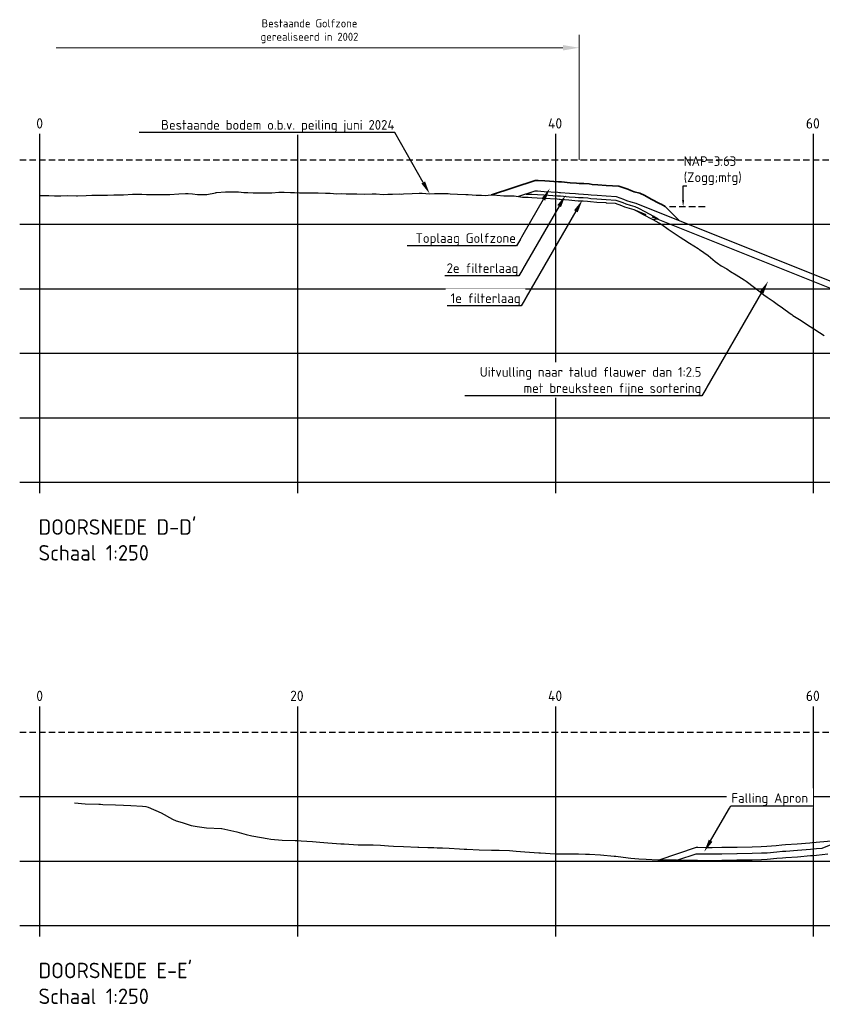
# Model space of a CAD drawing. Header units: metres. Extents: x 52809 to 58512, y 375258 to 377043.
# Tile 6 of 10: x 55645 to 55707, y 376815 to 376891. Entities that reach past the tile are written whole.
import ezdxf
from ezdxf import colors
from ezdxf.entities.mleader import LeaderData, LeaderLine
from ezdxf.math import Vec2, Vec3

# ---------------------------------------------------------------- set-up
doc = ezdxf.new("R2010")
doc.units = ezdxf.units.M
for name, pattern in [('ACAD_ISO08W100', [36, 24, -3, 6, -3]), ('DASHED', [0.75, 0.5, -0.25]), ('DASHED2', [0.375, 0.25, -0.125])]:
    doc.linetypes.add(name, pattern=pattern)
for name, color, linetype in [('B-WA-OB-LWS-2Hs-G', 140, 'DASHED'), ('B-WA-OB-NAP-G', 160, 'DASHED2'), ('B-WA-OG-TOPOGRAFIE-G', 7, 'Continuous'), ('N-WA-OB-ONTWERP- UITVULLING-G', 140, 'Continuous'), ('NAP', 10, 'ACAD_ISO08W100'), ('text', 7, 'Continuous')]:
    doc.layers.add(name, color=color, linetype=linetype)
for name, color, linetype, lineweight in [('B-WA-OB-ONTWERP-G', 92, 'Continuous', 25), ('N-CO-AM-T25', 7, 'Continuous', 25), ('N-WA-OB-BODEM-G', 252, 'Continuous', 35), ('N-WA-OB-BREUKSTEEN-G', 5, 'Continuous', 35), ('N-XX-AL-LANGSPROFIEL-T35', 7, 'Continuous', 35)]:
    doc.layers.add(name, color=color, linetype=linetype, lineweight=lineweight)
doc.styles.add('NLCS-ISO', font='NLCS-ISO.ttf')
doc.styles.get("Standard").update_dxf_attribs({"font": 'NLCS-ISO.ttf'})

msp = doc.modelspace()

# ---------------------------------------------------------------- linework, layer by layer
at = {"linetype": 'Continuous', "lineweight": 18}
for p, q in [((55688.056, 376880.4468), (55688.056, 376890.1315)), ((55647.4933, 376889.1315), (55686.806, 376889.1315))]:
    msp.add_line(p, q, dxfattribs=at)
msp.add_solid([(55686.806, 376889.3399), (55686.806, 376888.9232), (55688.056, 376889.1315)])
at = {"layer": 'B-WA-OB-LWS-2Hs-G', "flags": 128}
msp.add_lwpolyline([(55695.0715, 376876.8168), (55697.9327, 376876.8168)], dxfattribs=at)
at = {"layer": 'B-WA-OB-NAP-G', "ltscale": 2}
for points in [[(55644.6755, 376880.4468), (55770.7433, 376880.4468)], [(55644.6755, 376836.0582), (55770.7433, 376836.0582)]]:
    msp.add_lwpolyline(points, dxfattribs=at)
at = {"layer": 'B-WA-OB-ONTWERP-G', "flags": 128}
for points in [[(55726.2646, 376863.5357), (55692.4914, 376877.045), (55692.0857, 376877.1603), (55691.7672, 376877.2734), (55691.5275, 376877.3751), (55690.9641, 376877.5676), (55690.1581, 376877.6191), (55690.154, 376877.6189), (55689.462, 376877.6646), (55688.9868, 376877.7026), (55688.7568, 376877.7343), (55688.3933, 376877.7592), (55688.018, 376877.768), (55687.7697, 376877.7946), (55687.3057, 376877.8288), (55686.6231, 376877.8886), (55686.5457, 376877.8928), (55686.3984, 376877.902), (55685.3398, 376877.9679), (55684.8322, 376877.9995), (55684.6218, 376878.009), (55683.3622, 376877.5892)], [(55695.7045, 376826.1523), (55697.1433, 376826.6319), (55697.2493, 376826.6301), (55697.9517, 376826.6205), (55698.3862, 376826.6182), (55699.1272, 376826.6338), (55700.2888, 376826.6483), (55700.3026, 376826.6485), (55700.325, 376826.6488), (55701.4781, 376826.6707), (55702.1914, 376826.6903), (55702.6536, 376826.7079), (55703.4006, 376826.7808), (55703.829, 376826.8226), (55704.094, 376826.8372), (55705.0045, 376826.9017), (55705.9966, 376826.9888), (55706.1799, 376827.0049), (55706.4763, 376827.031), (55706.9055, 376827.0715), (55723.6261, 376833.7597)], [(55694.2588, 376826.1675), (55697.1518, 376827.1319), (55697.257, 376827.1301), (55697.9565, 376827.1205), (55698.3823, 376827.1182), (55699.1188, 376827.1337), (55700.2826, 376827.1483), (55700.2964, 376827.1484), (55700.3171, 376827.1487), (55701.4665, 376827.1706), (55702.175, 376827.1901), (55702.6197, 376827.207), (55703.3521, 376827.2785), (55703.791, 376827.3213), (55704.0626, 376827.3362), (55704.9649, 376827.4001), (55705.9529, 376827.4869), (55706.1362, 376827.503), (55706.4309, 376827.5289), (55707.3147, 376827.6123), (55707.8662, 376827.6502), (55708.4443, 376827.687)]]:
    msp.add_lwpolyline(points, dxfattribs=at)
at = {"layer": 'B-WA-OG-TOPOGRAFIE-G', "color": 255, "linetype": 'Continuous', "lineweight": -3, "ltscale": 0.5}
msp.add_lwpolyline([(55683.9641, 376877.7898), (55684.1114, 376877.7859), (55684.3984, 376877.7689), (55684.8187, 376877.7498), (55685.3243, 376877.7183), (55686.3828, 376877.6524), (55686.5312, 376877.6432), (55686.6054, 376877.6392), (55687.2856, 376877.5796), (55687.7472, 376877.5455), (55688.0018, 376877.5183), (55688.3818, 376877.5094), (55688.7312, 376877.4855), (55688.9598, 376877.454), (55689.4438, 376877.4153), (55690.1511, 376877.3686), (55690.1554, 376877.3688), (55690.9149, 376877.3202), (55691.4381, 376877.1415), (55691.6764, 376877.0403), (55692.0105, 376876.9217), (55692.3915, 376876.8164), (55692.669, 376876.6896), (55693.1435, 376876.4295), (55693.8256, 376876.0746), (55693.8572, 376876.0608), (55693.8878, 376876.0437), (55694.1934, 376875.8696), (55693.8235, 376875.7926)], dxfattribs=at)
at = {"layer": 'N-WA-OB-BODEM-G', "linetype": 'Continuous', "lineweight": -3, "ltscale": 0.5}
for points in [[(55646.2433, 376877.6862), (55646.6525, 376877.6813), (55646.9434, 376877.6706), (55647.3728, 376877.6607), (55647.6635, 376877.6459), (55647.8605, 376877.655), (55648.3835, 376877.6791), (55649.0685, 376877.6441), (55649.1035, 376877.6429), (55649.1553, 376877.6447), (55649.8236, 376877.6831), (55650.2765, 376877.6902), (55650.5436, 376877.7099), (55650.9378, 376877.7061), (55651.2637, 376877.7103), (55651.4845, 376877.71), (55651.9837, 376877.7136), (55652.6925, 376877.7187), (55652.7037, 376877.7186), (55652.7203, 376877.7198), (55653.4238, 376877.7758), (55653.9005, 376877.774), (55654.1438, 376877.767), (55654.5028, 376877.7618), (55654.8638, 376877.7565), (55655.1085, 376877.7631), (55655.5839, 376877.7562), (55656.2853, 376877.7461), (55656.3039, 376877.7452), (55656.3165, 376877.7463), (55657.0239, 376877.793), (55657.5245, 376877.819), (55657.744, 376877.8214), (55658.0678, 376877.7934), (55658.464, 376877.7479), (55658.7326, 376877.7433), (55659.1841, 376877.7541), (55659.8503, 376877.8904), (55659.9041, 376877.9011), (55659.9406, 376877.9058), (55660.6241, 376877.9661), (55661.1486, 376877.9686), (55661.3442, 376877.9598), (55661.6328, 376877.9508), (55662.0642, 376877.9109), (55662.3566, 376877.9081), (55662.7842, 376877.8829), (55663.4153, 376877.8807), (55663.5043, 376877.8759), (55663.5646, 376877.8785), (55664.2243, 376877.8742), (55664.7726, 376877.924), (55664.9443, 376877.9268), (55665.1978, 376877.938), (55665.6644, 376877.8957), (55665.9806, 376877.8978), (55666.3844, 376877.8838), (55666.9803, 376877.8796), (55667.1045, 376877.8745), (55667.1886, 376877.8816), (55667.8245, 376877.8721), (55668.3966, 376877.8635), (55668.5445, 376877.8601), (55668.7628, 376877.849), (55669.2646, 376877.8149), (55669.6046, 376877.8202), (55669.9846, 376877.8135), (55670.5453, 376877.8113), (55670.7046, 376877.8009), (55670.8126, 376877.8013), (55671.4247, 376877.7683), (55672.0206, 376877.8023), (55672.1447, 376877.8033), (55672.3278, 376877.7996), (55672.8647, 376877.7615), (55673.2286, 376877.7711), (55673.5848, 376877.7658), (55674.1103, 376877.7944), (55674.3048, 376877.781), (55674.4367, 376877.7921), (55675.1229, 376877.8325), (55675.6447, 376877.848), (55675.7449, 376877.8501), (55675.8928, 376877.8471), (55676.4649, 376877.813), (55676.8527, 376877.833), (55677.185, 376877.8226), (55677.6753, 376877.8277), (55677.905, 376877.8172), (55678.0607, 376877.8144), (55678.625, 376877.7763), (55679.2687, 376877.7506), (55679.3451, 376877.747), (55679.4578, 376877.7447), (55680.0651, 376877.7085), (55680.4767, 376877.7011), (55680.7851, 376877.6828), (55681.2403, 376877.719), (55681.5052, 376877.7133), (55681.6847, 376877.7045), (55682.2252, 376877.6511), (55682.8927, 376877.65), (55682.9453, 376877.6447), (55683.0228, 376877.6358), (55683.6653, 376877.5475), (55684.1007, 376877.5361), (55684.3853, 376877.5192), (55684.8053, 376877.5002), (55685.3087, 376877.4688), (55686.3673, 376877.4029), (55686.5167, 376877.3936), (55686.5878, 376877.3898), (55687.2655, 376877.3304), (55687.7247, 376877.2965), (55687.9855, 376877.2686), (55688.3703, 376877.2596), (55688.7055, 376877.2367), (55688.9327, 376877.2053), (55689.4256, 376877.166), (55690.1408, 376877.1187), (55690.1456, 376877.1181), (55690.1528, 376877.1184), (55690.8657, 376877.0729), (55691.3488, 376876.9078), (55691.5857, 376876.8073), (55691.9353, 376876.6831), (55692.3057, 376876.5807), (55692.5568, 376876.466), (55693.0258, 376876.209), (55693.7178, 376875.8489), (55693.7458, 376875.8367), (55693.7648, 376875.826), (55694.4658, 376875.4268), (55694.9728, 376875.0678), (55695.1859, 376874.9133), (55695.5003, 376874.7029), (55695.9059, 376874.4541), (55696.1808, 376874.2627), (55696.6259, 376873.9674), (55697.2828, 376873.559), (55697.346, 376873.5207), (55697.3888, 376873.4889), (55698.066, 376873.0132), (55698.5968, 376872.5593), (55698.7861, 376872.4209), (55699.0653, 376872.2323), (55699.5061, 376871.9939), (55699.8048, 376871.7743), (55700.2261, 376871.5168), (55700.8478, 376871.1283), (55700.9462, 376871.0762), (55701.0128, 376871.0215), (55701.6662, 376870.5444), (55702.2208, 376870.1009), (55702.3862, 376869.9809), (55702.6303, 376869.8006), (55703.1063, 376869.4702), (55703.4288, 376869.2373), (55703.8263, 376868.957), (55704.4128, 376868.5188), (55704.5463, 376868.4341), (55704.6368, 376868.3779), (55705.2664, 376867.9713), (55705.8448, 376867.6058), (55705.9864, 376867.5234), (55706.1953, 376867.3931), (55706.7065, 376867.0513), (55707.0529, 376866.8148)], [(55648.9188, 376830.5824), (55649.758, 376830.5138), (55650.8214, 376830.472), (55650.9334, 376830.467), (55651.1145, 376830.4605), (55652.1089, 376830.4344), (55652.724, 376830.4025), (55653.2844, 376830.3852), (55654.1902, 376830.3111), (55654.4598, 376830.2935), (55654.6266, 376830.2414), (55655.6353, 376829.7991), (55656.5292, 376829.316), (55656.8107, 376829.1845), (55657.2658, 376829.0495), (55657.9862, 376828.8216), (55658.4318, 376828.7451), (55659.1616, 376828.6505), (55660.3344, 376828.5983), (55660.3371, 376828.5981), (55660.3415, 376828.5971), (55661.5126, 376828.3248), (55662.237, 376828.1318), (55662.688, 376828.0116), (55663.4171, 376827.8855), (55663.8635, 376827.804), (55664.1396, 376827.7724), (55665.0389, 376827.6929), (55666.0422, 376827.6555), (55666.2144, 376827.6464), (55666.4928, 376827.634), (55667.3898, 376827.5882), (55667.9448, 376827.5363), (55668.5653, 376827.4717), (55669.5684, 376827.4099), (55669.7408, 376827.3999), (55669.8473, 376827.3909), (55670.9162, 376827.335), (55671.7499, 376827.334), (55672.0917, 376827.3192), (55672.6441, 376827.2953), (55673.2671, 376827.2582), (55673.6525, 376827.232), (55674.4426, 376827.1823), (55675.5551, 376827.1503), (55675.594, 376827.149), (55675.618, 376827.1479), (55676.3206, 376827.1203), (55676.7935, 376827.1082), (55677.0472, 376827.0996), (55677.4577, 376827.0799), (55677.969, 376827.0528), (55678.7954, 376827.016), (55679.1444, 376826.9993), (55679.3603, 376826.989), (55680.3199, 376826.9482), (55681.2629, 376826.9161), (55681.4953, 376826.907), (55681.8711, 376826.8986), (55682.6708, 376826.873), (55683.1655, 376826.8361), (55683.8462, 376826.771), (55684.9467, 376826.7033), (55685.0217, 376826.6982), (55685.0681, 376826.6946), (55686.1972, 376826.626), (55686.9707, 376826.625), (55687.3726, 376826.6309), (55688.0224, 376826.6182), (55688.5481, 376826.6114), (55688.8733, 376826.5933), (55689.7235, 376826.5371), (55690.7759, 376826.4497), (55690.899, 376826.435), (55691.098, 376826.4111), (55692.0744, 376826.2941), (55692.6785, 376826.2474), (55693.2499, 376826.2032), (55694.1737, 376826.171), (55694.4254, 376826.1606), (55694.581, 376826.1569), (55695.6008, 376826.1536), (55696.4836, 376826.1432), (55696.7763, 376826.1382), (55697.2493, 376826.1301), (55697.9517, 376826.1205), (55698.3862, 376826.1182), (55699.1272, 376826.1338), (55700.2888, 376826.1483), (55700.3026, 376826.1485), (55700.325, 376826.1488), (55701.4781, 376826.1707), (55702.1914, 376826.1903), (55702.6536, 376826.2079), (55703.4006, 376826.2808), (55703.829, 376826.3226), (55704.094, 376826.3372), (55705.0045, 376826.4017), (55705.9966, 376826.4888), (55706.1799, 376826.5049), (55706.4763, 376826.531), (55707.3554, 376826.6139)]]:
    msp.add_lwpolyline(points, dxfattribs=at)
at = {"layer": 'N-WA-OB-BREUKSTEEN-G', "color": 160, "linetype": 'Continuous', "lineweight": 35, "ltscale": 2, "flags": 128}
msp.add_lwpolyline([(55695.8468, 376875.7028), (55694.7328, 376876.8168), (55694.4242, 376876.9926), (55694.343, 376877.0381), (55694.2956, 376877.0588), (55693.6571, 376877.391), (55693.1581, 376877.6645), (55692.7657, 376877.8438), (55692.3385, 376877.9619), (55692.0721, 376878.0565), (55691.8278, 376878.1602), (55691.1296, 376878.3987), (55690.167, 376878.4603), (55690.1638, 376878.4601), (55689.5231, 376878.5024), (55689.0777, 376878.538), (55688.8429, 376878.5704), (55688.4318, 376878.5985), (55688.0726, 376878.607), (55687.8452, 376878.6313), (55687.3733, 376878.6661), (55686.6824, 376878.7266), (55686.5945, 376878.7314), (55686.4506, 376878.7403), (55685.392, 376878.8062), (55684.8773, 376878.8383), (55684.6599, 376878.8482), (55681.2706, 376877.7184)], dxfattribs=at)
at = {"layer": 'N-WA-OB-ONTWERP- UITVULLING-G', "linetype": 'DASHED2', "ltscale": 4, "flags": 128}
msp.add_lwpolyline([(55692.3057, 376876.5807), (55694.173, 376875.8338)], dxfattribs=at)
at = {"layer": 'N-WA-OB-ONTWERP- UITVULLING-G', "flags": 128}
msp.add_lwpolyline([(55694.173, 376875.8338), (55726.2202, 376863.015)], dxfattribs=at)
at = {"layer": 'NAP', "color": 8, "linetype": 'ByBlock'}
for p, q in [((55646.2433, 376854.6033), (55646.2433, 376882.4468)), ((55666.2433, 376854.6033), (55666.2433, 376882.4468)), ((55686.2433, 376854.6033), (55686.2433, 376882.4468)), ((55706.2433, 376854.6033), (55706.2433, 376882.4468)), ((55646.2433, 376820.2147), (55646.2433, 376838.0582)), ((55666.2433, 376820.2147), (55666.2433, 376838.0582)), ((55686.2433, 376820.2147), (55686.2433, 376838.0582)), ((55706.2433, 376820.2147), (55706.2433, 376838.0582))]:
    msp.add_line(p, q, dxfattribs=at)
for points in [[(55644.6755, 376875.4468), (55770.7433, 376875.4468)], [(55644.6755, 376870.4468), (55770.7433, 376870.4468)], [(55644.6755, 376865.4468), (55770.7433, 376865.4468)], [(55644.6755, 376860.4468), (55770.7433, 376860.4468)], [(55644.6755, 376855.4468), (55770.7433, 376855.4468)], [(55644.6755, 376831.0582), (55770.7433, 376831.0582)], [(55644.6755, 376826.0582), (55770.7433, 376826.0582)], [(55644.6755, 376821.0582), (55770.7433, 376821.0582)]]:
    msp.add_lwpolyline(points, dxfattribs=at)

# ---------------------------------------------------------------- texts
at = {"insert": (55667.1496, 376890.4086), "char_height": 0.625, "attachment_point": 5, "style": 'NLCS-ISO'}
msp.add_mtext('\\A1;Bestaande Golfzone \\Pgerealiseerd in 2002', dxfattribs=at)
at = {"layer": 'N-XX-AL-LANGSPROFIEL-T35', "color": 7, "linetype": 'Continuous', "lineweight": 25, "char_height": 1.2, "attachment_point": 7, "style": 'NLCS-ISO'}
for s, insert in [("{\\C256;DOORSNEDE D-D'\\PSchaal 1:250}", (55646.1332, 376849.367)), ("{\\C256;DOORSNEDE E-E'\\PSchaal 1:250}", (55646.1332, 376814.9784))]:
    msp.add_mtext(s, dxfattribs=dict(at, insert=insert))
at = {"layer": 'text', "color": 8}
for s, p in [('0', (55645.9626, 376882.8652)), ('20', (55665.6469, 376882.8652)), ('40', (55685.6469, 376882.8652)), ('60', (55705.6469, 376882.8652)), ('0', (55645.9626, 376838.4765)), ('20', (55665.6469, 376838.4765)), ('40', (55685.6469, 376838.4765)), ('60', (55705.6469, 376838.4765))]:
    msp.add_text(s, height=0.8, dxfattribs=at).set_placement(p)

# ---------------------------------------------------------------- leaders
at = {"layer": 'N-CO-AM-T25'}
ml = msp.add_multileader_mtext('Standard', dxfattribs=at)
ml.set_content('NAP-3.63 (Zogg;mtg)', color=256, style='NLCS-ISO')
ml.set_leader_properties()
ml.build(insert=Vec2(0, 0))
ml.multileader.update_dxf_attribs({"text_left_attachment_type": 5, "dogleg_length": 0.36, "arrow_head_size": 0.5, "scale": 0.1})
ctx = ml.context
ctx.base_point, ctx.scale, ctx.char_height, ctx.arrow_head_size, ctx.landing_gap_size, ctx.plane_origin = Vec3(55696.1596, 376878.4164), 0.1, 0.75, 0.5, 0.009, Vec3(55696.1236, 376876.8168)
ctx.left_attachment = 5
notes = []
notes.append((ctx, [(0, (1, 1, 0), (55696.1236, 376878.4164), (1, 0), 0.036, [(0, [(55696.1236, 376876.8168)], 0, [])])]))
ctx.mtext.insert, ctx.mtext.width, ctx.mtext.flow_direction = Vec3(55696.1686, 376880.7164), 2.295773, 5
for ctx, leaders in notes:
    for number, flags, end, landing, length, lines in leaders:
        leader = LeaderData()
        leader.index, (leader.has_last_leader_line, leader.has_dogleg_vector, leader.attachment_direction) = number, flags
        leader.last_leader_point, leader.dogleg_vector, leader.dogleg_length = Vec3(end), Vec3(landing), length
        for number, points, colour, breaks in lines:
            line = LeaderLine()
            line.index, line.vertices, line.color, line.breaks = number, Vec3.list(points), colors.encode_raw_color(colour), breaks
            leader.lines.append(line)
        ctx.leaders.append(leader)

# ---------------------------------------------------------------- next in the draw order: leaders
ml = msp.add_multileader_mtext('Standard')
ml.set_content('Bestaande bodem o.b.v. peiling juni 2024', color=256, style='NLCS-ISO')
ml.set_leader_properties()
ml.build(insert=Vec2(0, 0))
ml.multileader.update_dxf_attribs({"text_left_attachment_type": 5, "text_right_attachment_type": 5, "dogleg_length": 0.36, "arrow_head_size": 1, "scale": 0.1})
ctx = ml.context
ctx.base_point, ctx.scale, ctx.char_height, ctx.arrow_head_size, ctx.landing_gap_size, ctx.plane_origin = Vec3(55655.3458, 376882.5504), 0.1, 0.75, 1, 0.009, Vec3(55660.1691, 376888.4896)
ctx.left_attachment, ctx.right_attachment, ctx.text_align_type = 5, 5, 2
notes = []
notes.append((ctx, [(1, (1, 1, 0), (55673.7748, 376882.5504), (-1, 0), 0.036, [(0, [(55676.4649, 376877.813)], 0, [])])]))
ctx.mtext.insert, ctx.mtext.alignment, ctx.mtext.flow_direction = Vec3(55673.7298, 376883.5254), 3, 5
ctx.mtext.has_bg_fill, ctx.mtext.bg_color, ctx.mtext.bg_scale_factor, ctx.mtext.bg_transparency, ctx.mtext.use_window_bg_color = 1, -1027028792, 1.5, 0, 1
ml = msp.add_multileader_mtext('Standard')
ml.set_content('Uitvulling naar talud flauwer dan 1:2.5\\Pmet breuksteen fijne sortering', color=256, style='NLCS-ISO')
ml.set_leader_properties()
ml.build(insert=Vec2(0, 0))
ml.multileader.update_dxf_attribs({"text_left_attachment_type": 5, "text_right_attachment_type": 5, "dogleg_length": 0.36, "arrow_head_size": 1, "scale": 0.1})
ctx = ml.context
ctx.base_point, ctx.scale, ctx.char_height, ctx.arrow_head_size, ctx.landing_gap_size, ctx.plane_origin = Vec3(55679.9817, 376862.1406), 0.1, 0.75, 1, 0.009, Vec3(55675.58, 376868.0798)
ctx.left_attachment, ctx.right_attachment, ctx.text_align_type = 5, 5, 2
notes.append((ctx, [(1, (1, 1, 0), (55697.5857, 376862.1406), (-1, 0), 0.036, [(0, [(55702.7139, 376871.0229)], 0, [])])]))
ctx.mtext.insert, ctx.mtext.alignment, ctx.mtext.flow_direction = Vec3(55697.5407, 376864.3656), 3, 5
ctx.mtext.has_bg_fill, ctx.mtext.bg_color, ctx.mtext.bg_scale_factor, ctx.mtext.bg_transparency, ctx.mtext.use_window_bg_color = 1, -1027028792, 1.5, 0, 1
ml = msp.add_multileader_mtext('Standard')
ml.set_content('Falling Apron', color=256, style='NLCS-ISO')
ml.set_leader_properties()
ml.build(insert=Vec2(0, 0))
ml.multileader.update_dxf_attribs({"text_left_attachment_type": 5, "text_right_attachment_type": 5, "dogleg_length": 0.36, "arrow_head_size": 1, "scale": 0.1})
ctx = ml.context
ctx.base_point, ctx.scale, ctx.char_height, ctx.arrow_head_size, ctx.landing_gap_size, ctx.plane_origin = Vec3(55699.8648, 376830.3537), 0.1, 0.75, 1, 0.009, Vec3(55695.4631, 376836.2929)
ctx.left_attachment, ctx.right_attachment = 5, 5
notes.append((ctx, [(0, (1, 1, 0), (55699.8288, 376830.3537), (1, 0), 0.036, [(0, [(55697.7561, 376826.7758)], 0, [])])]))
ctx.mtext.insert, ctx.mtext.flow_direction = Vec3(55699.8738, 376831.3287), 5
ctx.mtext.has_bg_fill, ctx.mtext.bg_color, ctx.mtext.bg_scale_factor, ctx.mtext.bg_transparency, ctx.mtext.use_window_bg_color = 1, -1027028792, 1.5, 0, 1
for ctx, leaders in notes:
    for number, flags, end, landing, length, lines in leaders:
        leader = LeaderData()
        leader.index, (leader.has_last_leader_line, leader.has_dogleg_vector, leader.attachment_direction) = number, flags
        leader.last_leader_point, leader.dogleg_vector, leader.dogleg_length = Vec3(end), Vec3(landing), length
        for number, points, colour, breaks in lines:
            line = LeaderLine()
            line.index, line.vertices, line.color, line.breaks = number, Vec3.list(points), colors.encode_raw_color(colour), breaks
            leader.lines.append(line)
        ctx.leaders.append(leader)

# ---------------------------------------------------------------- next in the draw order: leaders
ml = msp.add_multileader_mtext('Standard')
ml.set_content('Toplaag Golfzone', color=256, style='NLCS-ISO')
ml.set_leader_properties()
ml.build(insert=Vec2(0, 0))
ml.multileader.update_dxf_attribs({"text_left_attachment_type": 5, "text_right_attachment_type": 5, "dogleg_length": 0.36, "arrow_head_size": 1, "scale": 0.1})
ctx = ml.context
ctx.base_point, ctx.scale, ctx.char_height, ctx.arrow_head_size, ctx.landing_gap_size, ctx.plane_origin = Vec3(55675.3552, 376873.7709), 0.1, 0.75, 1, 0.009, Vec3(55661.2035, 376879.7101)
ctx.left_attachment, ctx.right_attachment, ctx.text_align_type = 5, 5, 2
notes = []
notes.append((ctx, [(1, (1, 1, 0), (55683.2092, 376873.7709), (-1, 0), 0.036, [(0, [(55685.7839, 376878.2283)], 0, [])])]))
ctx.mtext.insert, ctx.mtext.alignment, ctx.mtext.flow_direction = Vec3(55683.1642, 376874.7459), 3, 5
ctx.mtext.has_bg_fill, ctx.mtext.bg_color, ctx.mtext.bg_scale_factor, ctx.mtext.bg_transparency, ctx.mtext.use_window_bg_color = 1, -1027028792, 1.5, 0, 1
for ctx, leaders in notes:
    for number, flags, end, landing, length, lines in leaders:
        leader = LeaderData()
        leader.index, (leader.has_last_leader_line, leader.has_dogleg_vector, leader.attachment_direction) = number, flags
        leader.last_leader_point, leader.dogleg_vector, leader.dogleg_length = Vec3(end), Vec3(landing), length
        for number, points, colour, breaks in lines:
            line = LeaderLine()
            line.index, line.vertices, line.color, line.breaks = number, Vec3.list(points), colors.encode_raw_color(colour), breaks
            leader.lines.append(line)
        ctx.leaders.append(leader)

# ---------------------------------------------------------------- next in the draw order: leaders
ml = msp.add_multileader_mtext('Standard')
ml.set_content('2e filterlaag', color=256, style='NLCS-ISO')
ml.set_leader_properties()
ml.build(insert=Vec2(0, 0))
ml.multileader.update_dxf_attribs({"text_left_attachment_type": 5, "text_right_attachment_type": 5, "dogleg_length": 0.36, "arrow_head_size": 1, "scale": 0.1})
ctx = ml.context
ctx.base_point, ctx.scale, ctx.char_height, ctx.arrow_head_size, ctx.landing_gap_size, ctx.plane_origin = Vec3(55677.7097, 376871.4388), 0.1, 0.75, 1, 0.009, Vec3(55661.383, 376877.378)
ctx.left_attachment, ctx.right_attachment, ctx.text_align_type = 5, 5, 2
notes = []
notes.append((ctx, [(1, (1, 1, 0), (55683.3887, 376871.4388), (-1, 0), 0.036, [(0, [(55687.0109, 376877.7126)], 0, [])])]))
ctx.mtext.insert, ctx.mtext.alignment, ctx.mtext.flow_direction = Vec3(55683.3437, 376872.4138), 3, 5
ctx.mtext.has_bg_fill, ctx.mtext.bg_color, ctx.mtext.bg_scale_factor, ctx.mtext.bg_transparency, ctx.mtext.use_window_bg_color = 1, -1027028792, 1.5, 0, 1
for ctx, leaders in notes:
    for number, flags, end, landing, length, lines in leaders:
        leader = LeaderData()
        leader.index, (leader.has_last_leader_line, leader.has_dogleg_vector, leader.attachment_direction) = number, flags
        leader.last_leader_point, leader.dogleg_vector, leader.dogleg_length = Vec3(end), Vec3(landing), length
        for number, points, colour, breaks in lines:
            line = LeaderLine()
            line.index, line.vertices, line.color, line.breaks = number, Vec3.list(points), colors.encode_raw_color(colour), breaks
            leader.lines.append(line)
        ctx.leaders.append(leader)

# ---------------------------------------------------------------- next in the draw order: leaders
ml = msp.add_multileader_mtext('Standard')
ml.set_content('1e filterlaag', color=256, style='NLCS-ISO')
ml.set_leader_properties()
ml.build(insert=Vec2(0, 0))
ml.multileader.update_dxf_attribs({"text_left_attachment_type": 5, "text_right_attachment_type": 5, "dogleg_length": 0.36, "arrow_head_size": 1, "scale": 0.1})
ctx = ml.context
ctx.base_point, ctx.scale, ctx.char_height, ctx.arrow_head_size, ctx.landing_gap_size, ctx.plane_origin = Vec3(55678.0392, 376869.1067), 0.1, 0.75, 1, 0.009, Vec3(55661.5625, 376875.0459)
ctx.left_attachment, ctx.right_attachment, ctx.text_align_type = 5, 5, 2
notes = []
notes.append((ctx, [(1, (1, 1, 0), (55683.5682, 376869.1067), (-1, 0), 0.036, [(0, [(55688.3077, 376877.3158)], 0, [])])]))
ctx.mtext.insert, ctx.mtext.alignment, ctx.mtext.flow_direction = Vec3(55683.5232, 376870.0817), 3, 5
ctx.mtext.has_bg_fill, ctx.mtext.bg_color, ctx.mtext.bg_scale_factor, ctx.mtext.bg_transparency, ctx.mtext.use_window_bg_color = 1, -1027028792, 1.5, 0, 1
for ctx, leaders in notes:
    for number, flags, end, landing, length, lines in leaders:
        leader = LeaderData()
        leader.index, (leader.has_last_leader_line, leader.has_dogleg_vector, leader.attachment_direction) = number, flags
        leader.last_leader_point, leader.dogleg_vector, leader.dogleg_length = Vec3(end), Vec3(landing), length
        for number, points, colour, breaks in lines:
            line = LeaderLine()
            line.index, line.vertices, line.color, line.breaks = number, Vec3.list(points), colors.encode_raw_color(colour), breaks
            leader.lines.append(line)
        ctx.leaders.append(leader)

doc.saveas('drawing.dxf')
